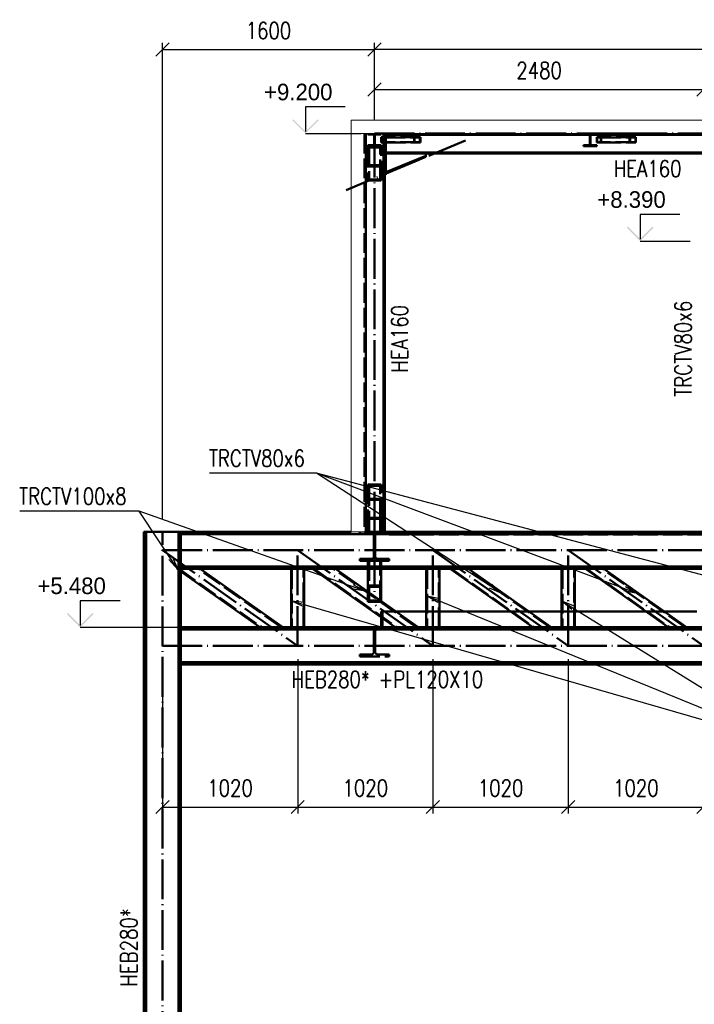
# Paper-space layout 'Layout1' of a CAD drawing. Extents: x -2 to 1033, y -36 to 596.
# Tile 6 of 60: x 313 to 415, y 139 to 288. Entities that reach past the tile are written whole.
import ezdxf

# ---------------------------------------------------------------- set-up
doc = ezdxf.new("R2010")
doc.units = 0
doc.linetypes.add('ACAD_ISO02W100', pattern=[15, 12, -3])
doc.linetypes.add('ACAD_ISO04W100', pattern=[30.5, 24, -3, 0.5, -3])
doc.layers.get('0').update_dxf_attribs({"linetype": 'CONTINUOUS'})
doc.layers.get('DEFPOINTS').update_dxf_attribs({"color": 132, "linetype": 'CONTINUOUS'})
for name, color, linetype, lineweight in [('SS_DIAGONÁLY 1', 91, 'CONTINUOUS', 50), ('SS_DIAGONÁLY 2', 93, 'CONTINUOUS', 50), ('SS_DIAGONÁLY 3', 95, 'CONTINUOUS', 50), ('SS_KOTY', 3, 'CONTINUOUS', 25), ('SS_KOTY-VYSKOVA', 140, 'CONTINUOUS', 25), ('SS_OPLASTENI-PANEL', 9, 'CONTINUOUS', 13), ('SS_PODKLADY', 9, 'CONTINUOUS', 13), ('SS_POPIS_PROFILU', 13, 'CONTINUOUS', 25), ('SS_PÁSY', 163, 'CONTINUOUS', 50), ('SS_SLOUPY', 143, 'CONTINUOUS', 50), ('SS_SLOUPY NÁDSTAVBA', 183, 'CONTINUOUS', 50), ('SS_VAZNICE', 187, 'CONTINUOUS', 50), ('SS_ZTUŽENÍ', 53, 'CONTINUOUS', 50)]:
    doc.layers.add(name, color=color, linetype=linetype, lineweight=lineweight)
doc.layers.add('SS_PLECHY', color=7, linetype='CONTINUOUS', lineweight=50, true_color=0xb47846)
doc.styles.add('ROMANS', font='romans.shx', dxfattribs={"width": 0.8})
doc.styles.add('romans.shx', font='romans.shx', dxfattribs={"height": 5})
doc.dimstyles.new('A-1_(2.5)_50AS', dxfattribs={"dimtxt": 2.5, "dimasz": 2, "dimexe": 1, "dimexo": 2, "dimgap": 0, "dimtad": 0, "dimdec": 1, "dimlfac": 50, "dimrnd": 1, "dimtxsty": 'ROMANS', "dimblk1": 'OBLIQUE', "dimblk2": 'OBLIQUE', "dimsah": 1, "dimcen": 2, "dimclrd": 256, "dimclre": 256, "dimclrt": 256, "dimadec": 1, "dimazin": 2, "dimtfac": 0.714286, "dimtdec": 1, "dimtmove": 0, "dimatfit": 3, "dimldrblk": 'OPEN', "dimfxl": 1, "dimtvp": 1.142857, "dimtfill": 1, "dimtolj": 1, "dimlwd": -1, "dimlwe": -1, "dimarcsym": 0})

# ---------------------------------------------------------------- blocks, each defined once
blk = doc.blocks.new('_Oblique')
at = {"color": 0, "linetype": 'ByBlock', "lineweight": -2}
blk.add_line((-0.5, -0.5), (0.5, 0.5), dxfattribs=at)
blk = doc.blocks.new('*D65')
at = {"layer": 'DEFPOINTS', "color": 0, "transparency": 16777216}
for p in [(416.46, 277.02), (366.86, 270.37), (416.46, 270.37)]:
    blk.add_point(p, dxfattribs=at)
at = {"layer": 'SS_KOTY', "transparency": 16777216}
for p, q in [((366.86, 272.37), (366.86, 278.02)), ((416.46, 272.37), (416.46, 278.02)), ((366.86, 277.02), (416.46, 277.02))]:
    blk.add_line(p, q, dxfattribs=at)
at = {"layer": 'SS_KOTY', "transparency": 16777216, "xscale": 2, "yscale": 2, "zscale": 2, "rotation": 180}
blk.add_blockref('_Oblique', (366.86, 277.02), dxfattribs=at)
at = {"layer": 'SS_KOTY', "transparency": 16777216, "xscale": 2, "yscale": 2, "zscale": 2}
blk.add_blockref('_Oblique', (416.46, 277.02), dxfattribs=at)
at = {"layer": 'SS_KOTY', "transparency": 16777216, "insert": (391.66, 279.88), "char_height": 2.5, "attachment_point": 5, "style": 'ROMANS', "bg_fill": 3, "box_fill_scale": 1.1, "bg_fill_color": 256, "bg_fill_true_color": 13158600, "bg_fill_transparency": 0}
blk.add_mtext('\\A1;2480', dxfattribs=at)
blk = doc.blocks.new('_OPEN')
at = {"color": 0, "linetype": 'ByBlock'}
for p, q in [((-1, 0.167), (0, 0)), ((0, 0), (-1, -0.167)), ((0, 0), (-1, 0))]:
    blk.add_line(p, q, dxfattribs=at)
blk = doc.blocks.new('*D68')
at = {"layer": 'DEFPOINTS', "color": 0, "transparency": 16777216}
for p in [(366.86, 283.02), (366.86, 270.37), (496.86, 270.37)]:
    blk.add_point(p, dxfattribs=at)
at = {"layer": 'SS_KOTY', "transparency": 16777216}
for p, q in [((366.86, 272.37), (366.86, 284.02)), ((496.86, 272.37), (496.86, 284.02)), ((496.86, 283.02), (366.86, 283.02))]:
    blk.add_line(p, q, dxfattribs=at)
at = {"layer": 'SS_KOTY', "transparency": 16777216, "xscale": 2, "yscale": 2, "zscale": 2, "rotation": 180}
blk.add_blockref('_Oblique', (366.86, 283.02), dxfattribs=at)
at = {"layer": 'SS_KOTY', "transparency": 16777216, "xscale": 2, "yscale": 2, "zscale": 2}
blk.add_blockref('_Oblique', (496.86, 283.02), dxfattribs=at)
at = {"layer": 'SS_KOTY', "transparency": 16777216, "insert": (431.86, 285.88), "char_height": 2.5, "attachment_point": 5, "style": 'ROMANS', "bg_fill": 3, "box_fill_scale": 1.1, "bg_fill_color": 256, "bg_fill_true_color": 13158600, "bg_fill_transparency": 0}
blk.add_mtext('\\A1;6500', dxfattribs=at)
blk = doc.blocks.new('*D69')
at = {"layer": 'DEFPOINTS', "color": 0, "transparency": 16777216}
for p in [(334.86, 193.17), (355.26, 193.17), (355.26, 168.89)]:
    blk.add_point(p, dxfattribs=at)
at = {"layer": 'SS_KOTY', "transparency": 16777216}
for p, q in [((334.86, 191.17), (334.86, 167.89)), ((355.26, 191.17), (355.26, 167.89)), ((334.86, 168.89), (355.26, 168.89))]:
    blk.add_line(p, q, dxfattribs=at)
at = {"layer": 'SS_KOTY', "transparency": 16777216, "xscale": 2, "yscale": 2, "zscale": 2, "rotation": 180}
blk.add_blockref('_Oblique', (334.86, 168.89), dxfattribs=at)
at = {"layer": 'SS_KOTY', "transparency": 16777216, "xscale": 2, "yscale": 2, "zscale": 2}
blk.add_blockref('_Oblique', (355.26, 168.89), dxfattribs=at)
at = {"layer": 'SS_KOTY', "transparency": 16777216, "insert": (345.06, 171.75), "char_height": 2.5, "attachment_point": 5, "style": 'ROMANS', "bg_fill": 3, "box_fill_scale": 1.1, "bg_fill_color": 256, "bg_fill_true_color": 13158600, "bg_fill_transparency": 0}
blk.add_mtext('\\A1;1020', dxfattribs=at)
blk = doc.blocks.new('*D70')
at = {"layer": 'DEFPOINTS', "color": 0, "transparency": 16777216}
for p in [(355.26, 193.17), (375.66, 193.17), (375.66, 168.89)]:
    blk.add_point(p, dxfattribs=at)
at = {"layer": 'SS_KOTY', "transparency": 16777216}
for p, q in [((355.26, 191.17), (355.26, 167.89)), ((375.66, 191.17), (375.66, 167.89)), ((355.26, 168.89), (375.66, 168.89))]:
    blk.add_line(p, q, dxfattribs=at)
at = {"layer": 'SS_KOTY', "transparency": 16777216, "xscale": 2, "yscale": 2, "zscale": 2, "rotation": 180}
blk.add_blockref('_Oblique', (355.26, 168.89), dxfattribs=at)
at = {"layer": 'SS_KOTY', "transparency": 16777216, "xscale": 2, "yscale": 2, "zscale": 2}
blk.add_blockref('_Oblique', (375.66, 168.89), dxfattribs=at)
at = {"layer": 'SS_KOTY', "transparency": 16777216, "insert": (365.46, 171.75), "char_height": 2.5, "attachment_point": 5, "style": 'ROMANS', "bg_fill": 3, "box_fill_scale": 1.1, "bg_fill_color": 256, "bg_fill_true_color": 13158600, "bg_fill_transparency": 0}
blk.add_mtext('\\A1;1020', dxfattribs=at)
blk = doc.blocks.new('*D71')
at = {"layer": 'DEFPOINTS', "color": 0, "transparency": 16777216}
for p in [(375.66, 193.17), (396.06, 193.17), (396.06, 168.89)]:
    blk.add_point(p, dxfattribs=at)
at = {"layer": 'SS_KOTY', "transparency": 16777216}
for p, q in [((375.66, 191.17), (375.66, 167.89)), ((396.06, 191.17), (396.06, 167.89)), ((375.66, 168.89), (396.06, 168.89))]:
    blk.add_line(p, q, dxfattribs=at)
at = {"layer": 'SS_KOTY', "transparency": 16777216, "xscale": 2, "yscale": 2, "zscale": 2, "rotation": 180}
blk.add_blockref('_Oblique', (375.66, 168.89), dxfattribs=at)
at = {"layer": 'SS_KOTY', "transparency": 16777216, "xscale": 2, "yscale": 2, "zscale": 2}
blk.add_blockref('_Oblique', (396.06, 168.89), dxfattribs=at)
at = {"layer": 'SS_KOTY', "transparency": 16777216, "insert": (385.86, 171.75), "char_height": 2.5, "attachment_point": 5, "style": 'ROMANS', "bg_fill": 3, "box_fill_scale": 1.1, "bg_fill_color": 256, "bg_fill_true_color": 13158600, "bg_fill_transparency": 0}
blk.add_mtext('\\A1;1020', dxfattribs=at)
blk = doc.blocks.new('*D72')
at = {"layer": 'DEFPOINTS', "color": 0, "transparency": 16777216}
for p in [(396.06, 193.17), (416.46, 193.17), (416.46, 168.89)]:
    blk.add_point(p, dxfattribs=at)
at = {"layer": 'SS_KOTY', "transparency": 16777216}
for p, q in [((396.06, 191.17), (396.06, 167.89)), ((416.46, 191.17), (416.46, 167.89)), ((396.06, 168.89), (416.46, 168.89))]:
    blk.add_line(p, q, dxfattribs=at)
at = {"layer": 'SS_KOTY', "transparency": 16777216, "xscale": 2, "yscale": 2, "zscale": 2, "rotation": 180}
blk.add_blockref('_Oblique', (396.06, 168.89), dxfattribs=at)
at = {"layer": 'SS_KOTY', "transparency": 16777216, "xscale": 2, "yscale": 2, "zscale": 2}
blk.add_blockref('_Oblique', (416.46, 168.89), dxfattribs=at)
at = {"layer": 'SS_KOTY', "transparency": 16777216, "insert": (406.26, 171.75), "char_height": 2.5, "attachment_point": 5, "style": 'ROMANS', "bg_fill": 3, "box_fill_scale": 1.1, "bg_fill_color": 256, "bg_fill_true_color": 13158600, "bg_fill_transparency": 0}
blk.add_mtext('\\A1;1020', dxfattribs=at)
blk = doc.blocks.new('*D91')
at = {"layer": 'DEFPOINTS', "color": 0, "transparency": 16777216}
for p in [(366.86, 283.02), (366.86, 270.37), (334.86, 210.37, 189390.01)]:
    blk.add_point(p, dxfattribs=at)
at = {"layer": 'SS_KOTY', "transparency": 16777216}
for p, q in [((334.86, 212.37), (334.86, 284.02)), ((366.86, 272.37), (366.86, 284.02)), ((334.86, 283.02), (366.86, 283.02))]:
    blk.add_line(p, q, dxfattribs=at)
at = {"layer": 'SS_KOTY', "transparency": 16777216, "xscale": 2, "yscale": 2, "zscale": 2, "rotation": 180}
blk.add_blockref('_Oblique', (334.86, 283.02), dxfattribs=at)
at = {"layer": 'SS_KOTY', "transparency": 16777216, "xscale": 2, "yscale": 2, "zscale": 2}
blk.add_blockref('_Oblique', (366.86, 283.02), dxfattribs=at)
at = {"layer": 'SS_KOTY', "transparency": 16777216, "insert": (350.86, 285.88), "char_height": 2.5, "attachment_point": 5, "style": 'ROMANS', "bg_fill": 3, "box_fill_scale": 1.1, "bg_fill_color": 256, "bg_fill_true_color": 13158600, "bg_fill_transparency": 0}
blk.add_mtext('\\A1;1600', dxfattribs=at)

psp = doc.layouts.get("Layout1")

# ---------------------------------------------------------------- hatches: boundary and pattern name
at = {"layer": 'SS_KOTY-VYSKOVA'}
for points in [[(405.0407, 256.3152), (404.8993, 256.1738), (406.8993, 254.1738), (408.8993, 256.1738), (408.7579, 256.3152), (406.8993, 254.4566)], [(320.6187, 198.1152), (320.4773, 197.9738), (322.4773, 195.9738), (324.4773, 197.9738), (324.3359, 198.1152), (322.4773, 196.2566)]]:
    psp.add_hatch(color=256, dxfattribs=at).paths.add_polyline_path(points)

# ---------------------------------------------------------------- linework, layer by layer
at = {"layer": 'SS_DIAGONÁLY 1', "color": 1, "linetype": 'Continuous', "ltscale": 0.25}
for p, q in [((354.2577, 204.7738), (354.2577, 195.9738)), ((356.2577, 195.9738), (356.2577, 204.7738)), ((374.6577, 204.7738), (374.6577, 195.9738)), ((376.6577, 195.9738), (376.6577, 204.7738)), ((395.0577, 204.7738), (395.0577, 195.9738)), ((397.0577, 195.9738), (397.0577, 204.7738))]:
    psp.add_line(p, q, dxfattribs=at)
at = {"layer": 'SS_DIAGONÁLY 1', "color": 3, "linetype": 'ACAD_ISO02W100', "ltscale": 0.25}
for p, q in [((354.3777, 204.7738), (354.3777, 195.9738)), ((356.1377, 195.9738), (356.1377, 204.7738)), ((374.7777, 204.7738), (374.7777, 195.9738)), ((376.5377, 195.9738), (376.5377, 204.7738)), ((395.1777, 204.7738), (395.1777, 195.9738)), ((396.9377, 195.9738), (396.9377, 204.7738))]:
    psp.add_line(p, q, dxfattribs=at)
at = {"layer": 'SS_DIAGONÁLY 2', "color": 1, "linetype": 'Continuous', "ltscale": 0.25}
for p, q in [((378.2372, 204.7738), (390.7038, 195.9738)), ((393.4783, 195.9738), (381.0117, 204.7738)), ((398.6372, 204.7738), (411.1038, 195.9738)), ((413.8783, 195.9738), (401.4117, 204.7738))]:
    psp.add_line(p, q, dxfattribs=at)
at = {"layer": 'SS_DIAGONÁLY 2', "color": 3, "linetype": 'ACAD_ISO02W100', "ltscale": 0.25}
for p, q in [((378.4453, 204.7738), (390.9119, 195.9738)), ((393.2702, 195.9738), (380.8036, 204.7738)), ((398.8453, 204.7738), (411.3119, 195.9738)), ((413.6702, 195.9738), (401.2036, 204.7738))]:
    psp.add_line(p, q, dxfattribs=at)
at = {"layer": 'SS_DIAGONÁLY 3', "color": 7, "linetype": 'ACAD_ISO04W100', "ltscale": 0.25}
psp.add_line((366.8577, 208.1738), (366.8577, 201.0451), dxfattribs=at)
at = {"layer": 'SS_DIAGONÁLY 3', "color": 1, "linetype": 'Continuous', "ltscale": 0.25}
for p, q in [((337.0904, 204.7738), (337.2977, 204.6274)), ((337.0904, 204.7738), (337.2977, 204.7738)), ((353.0251, 195.9738), (340.5585, 204.7738)), ((357.4904, 204.7738), (369.957, 195.9738)), ((373.4251, 195.9738), (360.9585, 204.7738)), ((365.8577, 204.7738), (365.8577, 201.3155)), ((367.8577, 199.9037), (367.8577, 204.7738)), ((337.6577, 204.3733), (349.557, 195.9738))]:
    psp.add_line(p, q, dxfattribs=at)
at = {"layer": 'SS_DIAGONÁLY 3', "color": 3, "linetype": 'ACAD_ISO02W100', "ltscale": 0.25}
for p, q in [((337.2977, 204.7738), (337.6577, 204.7738)), ((337.3678, 204.7738), (349.8344, 195.9738)), ((352.7476, 195.9738), (340.281, 204.7738)), ((357.7678, 204.7738), (370.2344, 195.9738)), ((373.1476, 195.9738), (360.681, 204.7738)), ((365.8577, 205.9738), (367.8577, 205.9738)), ((365.8577, 205.9738), (365.8577, 204.7738)), ((366.0177, 205.9738), (366.0177, 200.0135)), ((367.6977, 200.0135), (367.6977, 205.9738)), ((367.8577, 204.7738), (367.8577, 205.9738)), ((337.2977, 204.6274), (337.6577, 204.3733)), ((365.8577, 202.2731), (367.8577, 202.2731)), ((366.0177, 202.0767), (367.6977, 202.0767)), ((365.8577, 201.3155), (365.8577, 199.817)), ((365.8577, 199.817), (367.8577, 199.817)), ((366.0177, 200.0135), (367.6977, 200.0135)), ((367.8577, 199.817), (367.8577, 199.9037))]:
    psp.add_line(p, q, dxfattribs=at)
at = {"layer": 'SS_KOTY-VYSKOVA'}
for p, q in [((412.8993, 258.1738), (406.8993, 258.1738)), ((406.8993, 258.1738), (406.8993, 254.4566)), ((406.8993, 254.1738), (414.4577, 254.1738)), ((328.4773, 199.9738, 189392.7), (322.4773, 199.9738, 189392.7)), ((322.4773, 199.9738, 189392.7), (322.4773, 196.2566, 189392.7)), ((322.4773, 195.9738), (337.6576, 195.9738))]:
    psp.add_line(p, q, dxfattribs=at)
at = {"layer": 'SS_PLECHY', "color": 3, "linetype": 'ACAD_ISO02W100', "ltscale": 0.25}
for p, q in [((368.0577, 198.3738), (367.8577, 198.3738)), ((367.8577, 197.4556), (367.8577, 198.3738)), ((368.0577, 198.3738), (368.0577, 197.3144)), ((370.0251, 198.3738), (368.0577, 198.3738)), ((376.6577, 198.3738), (374.6577, 198.3738)), ((390.0783, 198.3738), (387.3038, 198.3738)), ((397.0577, 198.3738), (395.0577, 198.3738)), ((410.4783, 198.3738), (407.7038, 198.3738))]:
    psp.add_line(p, q, dxfattribs=at)
at = {"layer": 'SS_PLECHY', "color": 1, "linetype": 'Continuous', "ltscale": 0.25}
for p, q in [((367.8577, 195.9738), (367.8577, 197.4556)), ((368.0577, 197.3144), (368.0577, 195.9738)), ((374.6577, 198.3738), (370.0251, 198.3738)), ((387.3038, 198.3738), (376.6577, 198.3738)), ((395.0577, 198.3738), (390.0783, 198.3738)), ((407.7038, 198.3738), (397.0577, 198.3738)), ((415.4577, 198.3738), (410.4783, 198.3738))]:
    psp.add_line(p, q, dxfattribs=at)
at = {"layer": 'SS_PLECHY', "color": 7, "linetype": 'ACAD_ISO04W100', "ltscale": 0.25}
for p, q in [((367.8577, 195.9738), (367.8577, 195.9738)), ((368.0577, 195.9738), (495.6577, 195.9738))]:
    psp.add_line(p, q, dxfattribs=at)
at = {"layer": 'SS_PODKLADY', "color": 9, "linetype": 'ACAD_ISO02W100', "ltscale": 0.25}
for q in [(369.0577, 210.3738), (494.6577, 209.8738)]:
    psp.add_line((369.0577, 209.8738), q, dxfattribs=at)
at = {"layer": 'SS_POPIS_PROFILU', "color": 0, "linetype": 'ByBlock'}
for p, q in [((337.1941, 204.7006), (336.0874, 206.3665)), ((336.365, 206.5509), (337.1941, 204.7006)), ((337.1941, 204.7006), (335.8097, 206.182)), ((365.4179, 201.4301), (363.4211, 201.7823)), ((365.4179, 201.4301), (363.5322, 202.0966)), ((363.6433, 202.4109), (365.4179, 201.4301)), ((386.0359, 201.0804), (384.1761, 201.8881)), ((386.0359, 201.0804), (384.3574, 202.1679)), ((384.5386, 202.4476), (386.0359, 201.0804)), ((406.4359, 201.0804), (404.563, 201.7819)), ((404.6799, 202.0941), (406.4359, 201.0804)), ((376.3839, 199.71), (374.6577, 200.7738)), ((374.6577, 200.7738), (376.6356, 200.3273)), ((374.6577, 200.7738), (376.5097, 200.0187)), ((406.4359, 201.0804), (404.446, 201.4698)), ((356.087, 199.0992), (354.2577, 199.9738)), ((354.2577, 199.9738), (356.2718, 199.7398)), ((354.2577, 199.9738), (356.1794, 199.4195)), ((396.5832, 198.6381), (395.0577, 199.9738)), ((395.0577, 199.9738), (396.9339, 199.205)), ((395.0577, 199.9738), (396.7586, 198.9216))]:
    psp.add_line(p, q, dxfattribs=at)
at = {"layer": 'SS_PÁSY', "color": 7, "linetype": 'ACAD_ISO04W100', "ltscale": 0.25}
for p, q in [((366.8577, 208.1738), (366.8577, 208.1738)), ((334.8577, 207.5738), (538.8577, 207.5738))]:
    psp.add_line(p, q, dxfattribs=at)
at = {"layer": 'SS_PÁSY', "color": 3, "linetype": 'ACAD_ISO02W100', "ltscale": 0.25}
for p, q in [((366.4027, 206.2938), (364.6577, 206.2938)), ((364.6577, 206.2938), (364.6577, 205.9738)), ((369.0577, 206.2938), (367.3127, 206.2938)), ((369.0577, 205.9738), (369.0577, 206.2938)), ((364.6577, 205.9738), (365.8577, 205.9738)), ((367.8577, 205.9738), (369.0577, 205.9738)), ((364.6577, 195.9738), (364.6577, 195.6538)), ((369.0577, 195.6538), (369.0577, 195.9738)), ((364.6577, 195.6538), (366.4027, 195.6538)), ((367.3127, 195.6538), (369.0577, 195.6538))]:
    psp.add_line(p, q, dxfattribs=at)
at = {"layer": 'SS_PÁSY', "color": 1, "linetype": 'Continuous', "ltscale": 0.25}
for p, q in [((536.0577, 205.1338), (337.6578, 205.1338)), ((337.6578, 204.7738), (536.0577, 204.7738)), ((536.0577, 195.9738), (337.6578, 195.9738)), ((337.6578, 195.6138), (536.0577, 195.6138))]:
    psp.add_line(p, q, dxfattribs=at)
at = {"layer": 'SS_PÁSY', "color": 3, "linetype": 'ACAD_ISO02W100', "ltscale": 0.25, "extrusion": (2.00902e-12, -4.85058e-12, -1)}
psp.add_arc((-366.4027, 206.6538), 0.36, 180, 270, dxfattribs=at)
at = {"layer": 'SS_PÁSY', "color": 3, "linetype": 'ACAD_ISO02W100', "ltscale": 0.25, "extrusion": (-4.85082e-12, -2.00914e-12, -1)}
psp.add_arc((-367.3127, 206.6538, 0), 0.36, 270, 0, dxfattribs=at)
at = {"layer": 'SS_PÁSY', "color": 3, "linetype": 'ACAD_ISO02W100', "ltscale": 0.25, "extrusion": (1.33928e-12, 3.23382e-12, -1)}
psp.add_arc((-366.4027, 195.2938, 0), 0.36, 90, 180, dxfattribs=at)
at = {"layer": 'SS_PÁSY', "color": 3, "linetype": 'ACAD_ISO02W100', "ltscale": 0.25, "extrusion": (-3.23394e-12, 1.33953e-12, -1)}
psp.add_arc((-367.3127, 195.2938), 0.36, 0, 90, dxfattribs=at)
at = {"layer": 'SS_SLOUPY', "color": 1, "linetype": 'Continuous', "ltscale": 0.25}
for p, q in [((332.0577, 210.3738), (332.0577, 87.1738)), ((332.4177, 87.1738), (332.4177, 210.3738))]:
    psp.add_line(p, q, dxfattribs=at)
at = {"layer": 'SS_SLOUPY NÁDSTAVBA', "color": 1, "linetype": 'Continuous', "ltscale": 0.25}
psp.add_line((374.5779, 266.8338), (374.5779, 267.3338), dxfattribs=at)
at = {"layer": 'SS_VAZNICE', "color": 3, "linetype": 'ACAD_ISO02W100', "ltscale": 0.25}
for p, q in [((399.0677, 268.6138), (398.3577, 268.6138)), ((398.3577, 268.6138), (398.3577, 268.4538)), ((400.3577, 268.6138), (399.6477, 268.6138)), ((400.3577, 268.6138), (400.3577, 268.4538)), ((398.3577, 268.4538), (400.3577, 268.4538))]:
    psp.add_line(p, q, dxfattribs=at)
at = {"layer": 'SS_VAZNICE', "color": 3, "linetype": 'ACAD_ISO02W100', "ltscale": 0.25, "extrusion": (2.00902e-12, -4.85058e-12, -1)}
psp.add_arc((-399.0677, 268.8538), 0.24, 180, 270, dxfattribs=at)
at = {"layer": 'SS_VAZNICE', "color": 3, "linetype": 'ACAD_ISO02W100', "ltscale": 0.25, "extrusion": (-4.85082e-12, -2.00914e-12, -1)}
psp.add_arc((-399.6477, 268.8538, 0), 0.24, 270, 0, dxfattribs=at)
at = {"layer": 'SS_ZTUŽENÍ', "color": 3, "linetype": 'ACAD_ISO02W100', "ltscale": 0.25}
for p, q in [((400.3577, 269.0138), (401.0305, 269.0138)), ((400.98, 269.0738), (400.4082, 269.0738)), ((406.1977, 269.0738), (400.98, 269.0738)), ((401.0305, 269.0138), (406.2691, 269.0138))]:
    psp.add_line(p, q, dxfattribs=at)

# ---------------------------------------------------------------- texts
at = {"layer": 'SS_KOTY-VYSKOVA'}
for s, p in [('+8.390', (400.4407, 259.1738)), ('+5.480', (316.0187, 200.9738))]:
    psp.add_text(s, height=2.5, dxfattribs=at).set_placement(p)
at = {"layer": 'SS_POPIS_PROFILU', "color": 13, "style": 'romans.shx', "width": 0.8}
for s, p in [('HEA160', (402.9263, 263.8238)), ('TRCTV100x8', (313.2573, 214.463)), ('TRCTV100x8', (313.2573, 214.463))]:
    psp.add_text(s, height=2.5, dxfattribs=at).set_placement(p)
for s, p in [('TRCTV80x6', (414.6367, 230.6905)), ('HEA160', (371.8877, 234.33))]:
    psp.add_text(s, height=2.5, rotation=90, dxfattribs=at).set_placement(p)
at = {"layer": 'SS_POPIS_PROFILU', "color": 2, "style": 'romans.shx', "width": 0.8}
psp.add_text('HEB280*', height=2.5, rotation=90, dxfattribs=at).set_placement((331.0577, 141.8252))

# ---------------------------------------------------------------- dimensions: what is measured, and where the dimension line sits
at = {"layer": 'SS_KOTY'}
for base, p1, p2, picture, middle in [((416.4577, 277.0217), (366.8577, 270.3738), (416.4577, 270.3738), '*D65', (391.6577, 279.8788)), ((355.2577, 168.8938), (334.8577, 193.1738), (355.2577, 193.1738), '*D69', (345.0577, 171.751))]:
    dim = psp.add_linear_dim(base=base, p1=p1, p2=p2, dimstyle='A-1_(2.5)_50AS', dxfattribs=at)
    dim.commit()
    dim.dimension.update_dxf_attribs({"geometry": picture, "text_midpoint": middle})

# ---------------------------------------------------------------- next in the draw order: dimensions: what is measured, and where the dimension line sits
for base, p1, p2, picture, middle in [((366.8577, 283.0217), (496.8577, 270.3738), (366.8577, 270.3738), '*D68', (431.8577, 285.8788)), ((375.6577, 168.8938), (355.2577, 193.1738), (375.6577, 193.1738), '*D70', (365.4577, 171.751))]:
    dim = psp.add_linear_dim(base=base, p1=p1, p2=p2, dimstyle='A-1_(2.5)_50AS', override={"dimtmove": 1}, dxfattribs=at)
    dim.commit()
    dim.dimension.update_dxf_attribs({"geometry": picture, "text_midpoint": middle})

# ---------------------------------------------------------------- next in the draw order: linework, layer by layer
at = {"layer": 'SS_DIAGONÁLY 1', "color": 7, "linetype": 'ACAD_ISO04W100', "ltscale": 0.25}
psp.add_line((355.2577, 193.1738), (355.2577, 207.5738), dxfattribs=at)
at = {"layer": 'SS_DIAGONÁLY 3', "color": 7, "linetype": 'ACAD_ISO04W100', "ltscale": 0.25}
psp.add_line((334.8577, 207.5738), (355.2577, 193.1738), dxfattribs=at)
at = {"layer": 'SS_PÁSY', "color": 3, "linetype": 'ACAD_ISO02W100', "ltscale": 0.25}
for p, q in [((366.7627, 195.2938), (366.7627, 192.2538)), ((366.9527, 192.2538), (366.9527, 195.2938)), ((366.4027, 191.8938), (364.6577, 191.8938)), ((364.6577, 191.8938), (364.6577, 191.5738)), ((364.6577, 191.5738), (369.0577, 191.5738)), ((369.0577, 191.8938), (367.3127, 191.8938)), ((369.0577, 191.5738), (369.0577, 191.8938))]:
    psp.add_line(p, q, dxfattribs=at)
at = {"layer": 'SS_PÁSY', "color": 7, "linetype": 'ACAD_ISO04W100', "ltscale": 0.25}
psp.add_line((366.8577, 193.7738), (366.8577, 193.7738), dxfattribs=at)
at = {"layer": 'SS_PÁSY', "color": 3, "linetype": 'ACAD_ISO02W100', "ltscale": 0.25, "extrusion": (6.6955e-13, -1.61682e-12, -1)}
psp.add_arc((-366.4027, 192.2538), 0.36, 180, 270, dxfattribs=at)
at = {"layer": 'SS_PÁSY', "color": 3, "linetype": 'ACAD_ISO02W100', "ltscale": 0.25, "extrusion": (-1.61706e-12, -6.69672e-13, -1)}
psp.add_arc((-367.3127, 192.2538), 0.36, 270, 0, dxfattribs=at)
at = {"layer": 'SS_VAZNICE', "color": 3, "linetype": 'ACAD_ISO02W100', "ltscale": 0.25}
for p, q in [((398.3577, 270.3738), (398.3577, 270.2138)), ((398.3577, 270.2138), (399.0677, 270.2138)), ((399.6477, 270.2138), (400.3577, 270.2138)), ((400.3577, 270.3738), (400.3577, 270.2138)), ((399.3077, 269.9738), (399.3077, 268.8538)), ((399.4077, 268.8538), (399.4077, 269.9738))]:
    psp.add_line(p, q, dxfattribs=at)
at = {"layer": 'SS_VAZNICE', "color": 7, "linetype": 'ACAD_ISO04W100', "ltscale": 0.25}
psp.add_line((399.3577, 270.3738), (399.3577, 270.3738), dxfattribs=at)
at = {"layer": 'SS_VAZNICE', "color": 3, "linetype": 'ACAD_ISO02W100', "ltscale": 0.25, "extrusion": (2.00902e-12, 4.8507e-12, -1)}
psp.add_arc((-399.0677, 269.9738, 0), 0.24, 90, 180, dxfattribs=at)
at = {"layer": 'SS_VAZNICE', "color": 3, "linetype": 'ACAD_ISO02W100', "ltscale": 0.25, "extrusion": (-4.85082e-12, 2.00926e-12, -1)}
psp.add_arc((-399.6477, 269.9738, 0), 0.24, 0, 90, dxfattribs=at)
at = {"layer": 'SS_ZTUŽENÍ', "color": 7, "linetype": 'ACAD_ISO04W100', "ltscale": 0.25}
psp.add_line((399.3577, 270.3738), (405.7934, 270.3738), dxfattribs=at)
at = {"layer": 'SS_ZTUŽENÍ', "color": 3, "linetype": 'ACAD_ISO02W100', "ltscale": 0.25}
for p, q in [((372.8177, 269.0138), (372.8177, 269.8138)), ((372.8891, 269.0738), (372.8891, 269.7538)), ((373.6977, 269.0738), (373.6977, 269.7538)), ((373.7691, 269.0138), (373.7691, 269.8138)), ((401.0305, 269.8138), (400.3577, 269.8138)), ((400.3577, 269.8138), (400.3577, 269.0138)), ((400.4082, 269.7538), (400.98, 269.7538)), ((400.4082, 269.7538), (400.4082, 269.0738)), ((400.98, 269.7538), (406.1977, 269.7538)), ((400.98, 269.7538), (400.98, 269.0738)), ((406.2691, 269.8138), (401.0305, 269.8138)), ((401.0305, 269.8138), (401.0305, 269.0138)), ((405.3177, 269.0138), (405.3177, 269.8138)), ((405.3891, 269.0738), (405.3891, 269.7538)), ((406.1977, 269.0738), (406.1977, 269.7538)), ((406.2691, 269.0138), (406.2691, 269.8138))]:
    psp.add_line(p, q, dxfattribs=at)

# ---------------------------------------------------------------- next in the draw order: texts
at = {"layer": 'SS_POPIS_PROFILU', "color": 2, "style": 'romans.shx', "width": 0.8}
psp.add_text('HEB280*', height=2.5, dxfattribs=at).set_placement((354.3377, 186.8638))

# ---------------------------------------------------------------- next in the draw order: dimensions: what is measured, and where the dimension line sits
at = {"layer": 'SS_KOTY'}
dim = psp.add_linear_dim(base=(366.8577, 283.0217), p1=(334.8577, 210.3738, 189390.005), p2=(366.8577, 270.3738), dimstyle='A-1_(2.5)_50AS', dxfattribs=at)
dim.commit()
dim.dimension.update_dxf_attribs({"geometry": '*D91', "text_midpoint": (350.8577, 285.8788)})
dim = psp.add_linear_dim(base=(396.0577, 168.8938), p1=(375.6577, 193.1738), p2=(396.0577, 193.1738), dimstyle='A-1_(2.5)_50AS', override={"dimtmove": 1}, dxfattribs=at)
dim.commit()
dim.dimension.update_dxf_attribs({"geometry": '*D71', "text_midpoint": (385.8577, 171.751)})

# ---------------------------------------------------------------- next in the draw order: hatches: boundary and pattern name
at = {"layer": 'SS_KOTY-VYSKOVA'}
psp.add_hatch(color=256, dxfattribs=at).paths.add_polyline_path([(354.5816, 272.5152), (354.4402, 272.3738), (356.4402, 270.3738), (358.4402, 272.3738), (358.2988, 272.5152), (356.4402, 270.6566)])

# ---------------------------------------------------------------- next in the draw order: linework, layer by layer
at = {"layer": 'SS_DIAGONÁLY 1', "color": 7, "linetype": 'ACAD_ISO04W100', "ltscale": 0.25}
psp.add_line((375.6577, 193.1738), (375.6577, 207.5738), dxfattribs=at)
at = {"layer": 'SS_DIAGONÁLY 3', "color": 7, "linetype": 'ACAD_ISO04W100', "ltscale": 0.25}
psp.add_line((355.2577, 207.5738), (375.6577, 193.1738), dxfattribs=at)
at = {"layer": 'SS_KOTY-VYSKOVA'}
for p, q in [((362.4402, 274.3738), (356.4402, 274.3738)), ((356.4402, 274.3738), (356.4402, 270.6566)), ((356.4402, 270.3738), (364.8577, 270.3738))]:
    psp.add_line(p, q, dxfattribs=at)
at = {"layer": 'SS_OPLASTENI-PANEL', "ltscale": 0.25}
for p, q in [((500.3777, 272.3738), (363.3377, 272.3738)), ((363.3377, 272.3738), (363.3377, 270.3738)), ((500.3777, 270.3738), (363.3377, 270.3738))]:
    psp.add_line(p, q, dxfattribs=at)
at = {"layer": 'SS_OPLASTENI-PANEL', "color": 9, "linetype": 'Continuous', "ltscale": 0.25}
for p, q in [((363.3377, 270.3738), (363.3377, 210.3738)), ((363.3377, 210.3738), (365.3377, 210.3738))]:
    psp.add_line(p, q, dxfattribs=at)
at = {"layer": 'SS_POPIS_PROFILU', "color": 13}
for points in [[(386.0359, 201.0804), (358.0779, 219.1941), (341.9827, 219.1941)], [(406.4359, 201.0804), (358.0779, 219.1941), (341.9827, 219.1941)], [(426.8359, 201.0804), (358.0779, 219.1941), (341.9827, 219.1941)], [(365.4179, 201.4301), (331.373, 213.463), (313.373, 213.463)], [(337.1941, 204.7006), (331.373, 213.463), (313.373, 213.463)]]:
    psp.add_lwpolyline(points, dxfattribs=at)
at = {"layer": 'SS_PÁSY', "color": 1, "linetype": 'Continuous', "ltscale": 0.25}
for p, q in [((337.6578, 210.3738), (363.3377, 210.3738)), ((337.6578, 210.0138), (337.6578, 210.3738)), ((337.6578, 210.0138), (536.0577, 210.0138)), ((365.3377, 210.3738), (498.3777, 210.3738))]:
    psp.add_line(p, q, dxfattribs=at)
at = {"layer": 'SS_PÁSY', "color": 3, "linetype": 'ACAD_ISO02W100', "ltscale": 0.25}
for p, q in [((364.6577, 210.3738), (364.6577, 210.0538)), ((364.6577, 210.0538), (366.4027, 210.0538)), ((366.7627, 209.6938), (366.7627, 206.6538)), ((366.9527, 206.6538), (366.9527, 209.6938)), ((367.3127, 210.0538), (369.0577, 210.0538))]:
    psp.add_line(p, q, dxfattribs=at)
at = {"layer": 'SS_PÁSY', "color": 3, "linetype": 'ACAD_ISO02W100', "ltscale": 0.25, "extrusion": (1.33928e-12, 3.23382e-12, -1)}
psp.add_arc((-366.4027, 209.6938, 0), 0.36, 90, 180, dxfattribs=at)
at = {"layer": 'SS_PÁSY', "color": 3, "linetype": 'ACAD_ISO02W100', "ltscale": 0.25, "extrusion": (-3.23394e-12, 1.33953e-12, -1)}
psp.add_arc((-367.3127, 209.6938), 0.36, 0, 90, dxfattribs=at)
at = {"layer": 'SS_SLOUPY', "color": 1, "linetype": 'Continuous', "ltscale": 0.25}
for p, q in [((332.0577, 210.3738), (337.6577, 210.3738)), ((337.2977, 210.3738), (337.2977, 87.1738)), ((337.6577, 87.1738), (337.6577, 210.0138))]:
    psp.add_line(p, q, dxfattribs=at)
at = {"layer": 'SS_SLOUPY', "color": 7, "linetype": 'ACAD_ISO04W100', "ltscale": 0.25}
psp.add_line((334.8577, 86.3738), (334.8577, 210.3738), dxfattribs=at)
at = {"layer": 'SS_SLOUPY NÁDSTAVBA', "color": 3, "linetype": 'ACAD_ISO02W100', "ltscale": 0.25}
psp.add_line((365.3377, 270.3738), (365.3377, 210.3738), dxfattribs=at)
at = {"layer": 'SS_SLOUPY NÁDSTAVBA', "color": 1, "linetype": 'Continuous', "ltscale": 0.25}
for p, q in [((365.5177, 210.3738), (365.5177, 270.3738)), ((368.1977, 270.3738), (368.1977, 210.3738)), ((368.3777, 210.3738), (368.3777, 270.3738)), ((368.5779, 270.2738), (368.3779, 270.2738)), ((368.3779, 270.2738), (368.3779, 264.1338)), ((368.5779, 264.1338), (368.5779, 270.2738)), ((368.5782, 270.3738), (368.5782, 267.3338)), ((368.5782, 270.1938), (495.1373, 270.1938)), ((368.578, 267.3338), (368.5782, 267.3338)), ((495.1373, 267.5138), (368.5782, 267.5138)), ((368.5782, 267.3338), (495.1373, 267.3338)), ((374.5779, 267.0288), (368.578, 264.5288)), ((368.578, 264.3338), (374.5779, 266.8338)), ((368.3779, 264.1338), (368.5779, 264.1338))]:
    psp.add_line(p, q, dxfattribs=at)
at = {"layer": 'SS_SLOUPY NÁDSTAVBA', "color": 7, "linetype": 'ACAD_ISO04W100', "ltscale": 0.25}
for p, q in [((366.8577, 270.3738), (496.8577, 270.3738)), ((366.8577, 210.3738), (366.8577, 270.3738)), ((380.5779, 269.3338), (362.5779, 261.8338))]:
    psp.add_line(p, q, dxfattribs=at)
at = {"layer": 'SS_VAZNICE', "color": 3, "linetype": 'ACAD_ISO02W100', "ltscale": 0.25}
for p, q in [((365.8577, 270.3738), (365.8577, 270.2138)), ((365.8577, 270.2138), (366.5677, 270.2138)), ((367.1477, 270.2138), (367.8577, 270.2138)), ((367.8577, 270.2138), (367.8577, 270.3738)), ((366.5677, 268.6138), (365.8577, 268.6138)), ((365.8577, 268.6138), (365.8577, 268.4538)), ((366.8077, 269.9738), (366.8077, 268.8538)), ((366.9077, 268.8538), (366.9077, 269.9738)), ((367.8577, 268.6138), (367.1477, 268.6138)), ((367.8577, 268.4538), (367.8577, 268.6138)), ((365.8577, 268.4538), (367.8577, 268.4538))]:
    psp.add_line(p, q, dxfattribs=at)
at = {"layer": 'SS_VAZNICE', "color": 7, "linetype": 'ACAD_ISO04W100', "ltscale": 0.25}
psp.add_line((366.8577, 270.3738), (366.8577, 270.3738), dxfattribs=at)
at = {"layer": 'SS_VAZNICE', "color": 3, "linetype": 'ACAD_ISO02W100', "ltscale": 0.25, "extrusion": (2.00902e-12, 4.8507e-12, -1)}
psp.add_arc((-366.5677, 269.9738, 0), 0.24, 90, 180, dxfattribs=at)
at = {"layer": 'SS_VAZNICE', "color": 3, "linetype": 'ACAD_ISO02W100', "ltscale": 0.25, "extrusion": (-4.85082e-12, 2.00926e-12, -1)}
psp.add_arc((-367.1477, 269.9738, 0), 0.24, 0, 90, dxfattribs=at)
at = {"layer": 'SS_VAZNICE', "color": 3, "linetype": 'ACAD_ISO02W100', "ltscale": 0.25, "extrusion": (2.00902e-12, -4.85058e-12, -1)}
psp.add_arc((-366.5677, 268.8538), 0.24, 180, 270, dxfattribs=at)
at = {"layer": 'SS_VAZNICE', "color": 3, "linetype": 'ACAD_ISO02W100', "ltscale": 0.25, "extrusion": (-4.85082e-12, -2.00914e-12, -1)}
psp.add_arc((-367.1477, 268.8538, 0), 0.24, 270, 0, dxfattribs=at)
at = {"layer": 'SS_ZTUŽENÍ', "color": 7, "linetype": 'ACAD_ISO04W100', "ltscale": 0.25}
for p, q in [((366.8577, 270.3738), (373.2934, 270.3738)), ((366.8577, 270.3738), (366.8577, 264.4332)), ((366.8577, 210.3738), (366.8577, 216.3144))]:
    psp.add_line(p, q, dxfattribs=at)
at = {"layer": 'SS_ZTUŽENÍ', "color": 3, "linetype": 'ACAD_ISO02W100', "ltscale": 0.25}
for p, q in [((368.3777, 269.8138), (367.8577, 269.8138)), ((367.8577, 269.0138), (367.8577, 269.8138)), ((367.8577, 269.0138), (368.3777, 269.0138)), ((367.9082, 269.7538), (368.48, 269.7538)), ((367.9082, 269.7538), (367.9082, 269.0738)), ((368.48, 269.0738), (367.9082, 269.0738)), ((368.5305, 269.8138), (368.3779, 269.8138)), ((368.3779, 269.0138), (368.5305, 269.0138)), ((368.48, 269.7538), (373.6977, 269.7538)), ((368.48, 269.7538), (368.48, 269.0738)), ((373.6977, 269.0738), (368.48, 269.0738)), ((368.5779, 269.8138), (368.5305, 269.8138)), ((368.5305, 269.8138), (368.5305, 269.0138)), ((368.5305, 269.0138), (368.5779, 269.0138)), ((373.7691, 269.8138), (368.5782, 269.8138)), ((368.5782, 269.0138), (373.7691, 269.0138)), ((365.8577, 268.4538), (365.8577, 268.2601)), ((367.8577, 268.2601), (365.8577, 268.2601)), ((365.8577, 268.2601), (365.8577, 263.27)), ((366.0177, 268.4538), (366.0177, 268.4462)), ((367.6977, 268.4462), (366.0177, 268.4462)), ((366.0177, 268.4462), (366.0177, 263.4561)), ((367.6977, 268.4462), (367.6977, 268.4538)), ((367.6977, 263.4561), (367.6977, 268.4462)), ((367.8577, 268.2601), (367.8577, 268.4538)), ((367.8577, 263.27), (367.8577, 268.2601)), ((365.8577, 265.5963), (367.8577, 265.5963)), ((366.0177, 265.4102), (367.6977, 265.4102)), ((365.8577, 263.27), (367.8577, 263.27)), ((366.0177, 263.4561), (367.6977, 263.4561)), ((367.8577, 217.4775), (365.8577, 217.4775)), ((365.8577, 217.4775), (365.8577, 212.4874)), ((367.6977, 217.2914), (366.0177, 217.2914)), ((366.0177, 217.2914), (366.0177, 212.3013)), ((367.6977, 212.3013), (367.6977, 217.2914)), ((367.8577, 212.4874), (367.8577, 217.4775)), ((367.8577, 215.1512), (365.8577, 215.1512)), ((367.6977, 215.3373), (366.0177, 215.3373)), ((365.8577, 212.4874), (367.8577, 212.4874)), ((365.8577, 212.4874), (365.8577, 210.3738)), ((366.0177, 212.3013), (367.6977, 212.3013)), ((366.0177, 212.3013), (366.0177, 210.3472)), ((367.6977, 210.3472), (367.6977, 212.3013)), ((367.8577, 210.1611), (367.8577, 212.4874)), ((365.8577, 210.3738), (365.8577, 210.1611)), ((365.8577, 210.1611), (367.8577, 210.1611)), ((366.0177, 210.3472), (367.6977, 210.3472))]:
    psp.add_line(p, q, dxfattribs=at)
at = {"layer": 'SS_ZTUŽENÍ', "color": 1, "linetype": 'Continuous', "ltscale": 0.25}
for p, q in [((368.5782, 269.8138), (368.5779, 269.8138)), ((368.5779, 269.0138), (368.5782, 269.0138))]:
    psp.add_line(p, q, dxfattribs=at)

# ---------------------------------------------------------------- next in the draw order: texts
at = {"layer": 'SS_KOTY-VYSKOVA'}
psp.add_text('+9.200', height=2.5, dxfattribs=at).set_placement((350.1899, 275.3738))
at = {"layer": 'SS_POPIS_PROFILU', "color": 13, "style": 'romans.shx', "width": 0.8}
for s, p in [('TRCTV80x6', (341.867, 220.1941)), ('TRCTV80x6', (341.867, 220.1941)), ('TRCTV80x6', (341.867, 220.1941)), ('+PL120X10', (367.4596, 186.8638))]:
    psp.add_text(s, height=2.5, dxfattribs=at).set_placement(p)

# ---------------------------------------------------------------- next in the draw order: dimensions: what is measured, and where the dimension line sits
at = {"layer": 'SS_KOTY'}
dim = psp.add_linear_dim(base=(416.4577, 168.8938), p1=(396.0577, 193.1738), p2=(416.4577, 193.1738), dimstyle='A-1_(2.5)_50AS', override={"dimtmove": 1}, dxfattribs=at)
dim.commit()
dim.dimension.update_dxf_attribs({"geometry": '*D72', "text_midpoint": (406.2577, 171.751)})

# ---------------------------------------------------------------- next in the draw order: linework, layer by layer
at = {"layer": 'SS_DIAGONÁLY 1', "color": 7, "linetype": 'ACAD_ISO04W100', "ltscale": 0.25}
psp.add_line((396.0577, 193.1738), (396.0577, 207.5738), dxfattribs=at)
at = {"layer": 'SS_DIAGONÁLY 2', "color": 7, "linetype": 'ACAD_ISO04W100', "ltscale": 0.25}
for p, q in [((375.6577, 207.5738), (396.0577, 193.1738)), ((396.0577, 207.5738), (416.4577, 193.1738))]:
    psp.add_line(p, q, dxfattribs=at)
at = {"layer": 'SS_POPIS_PROFILU', "color": 13}
for points in [[(374.6577, 200.7738), (430.6962, 177.9256), (448.6962, 177.9256)], [(354.2577, 199.9738), (430.6962, 177.9256), (448.6962, 177.9256)], [(395.0577, 199.9738), (430.6962, 177.9256), (448.6962, 177.9256)]]:
    psp.add_lwpolyline(points, dxfattribs=at)
at = {"layer": 'SS_PÁSY', "color": 7, "linetype": 'ACAD_ISO04W100', "ltscale": 0.25}
psp.add_line((334.8577, 193.1738), (538.8577, 193.1738), dxfattribs=at)
at = {"layer": 'SS_PÁSY', "color": 1, "linetype": 'Continuous', "ltscale": 0.25}
for p, q in [((337.6578, 190.7338), (536.0577, 190.7338)), ((337.6578, 190.3738), (536.0577, 190.3738))]:
    psp.add_line(p, q, dxfattribs=at)

doc.saveas('drawing.dxf')
